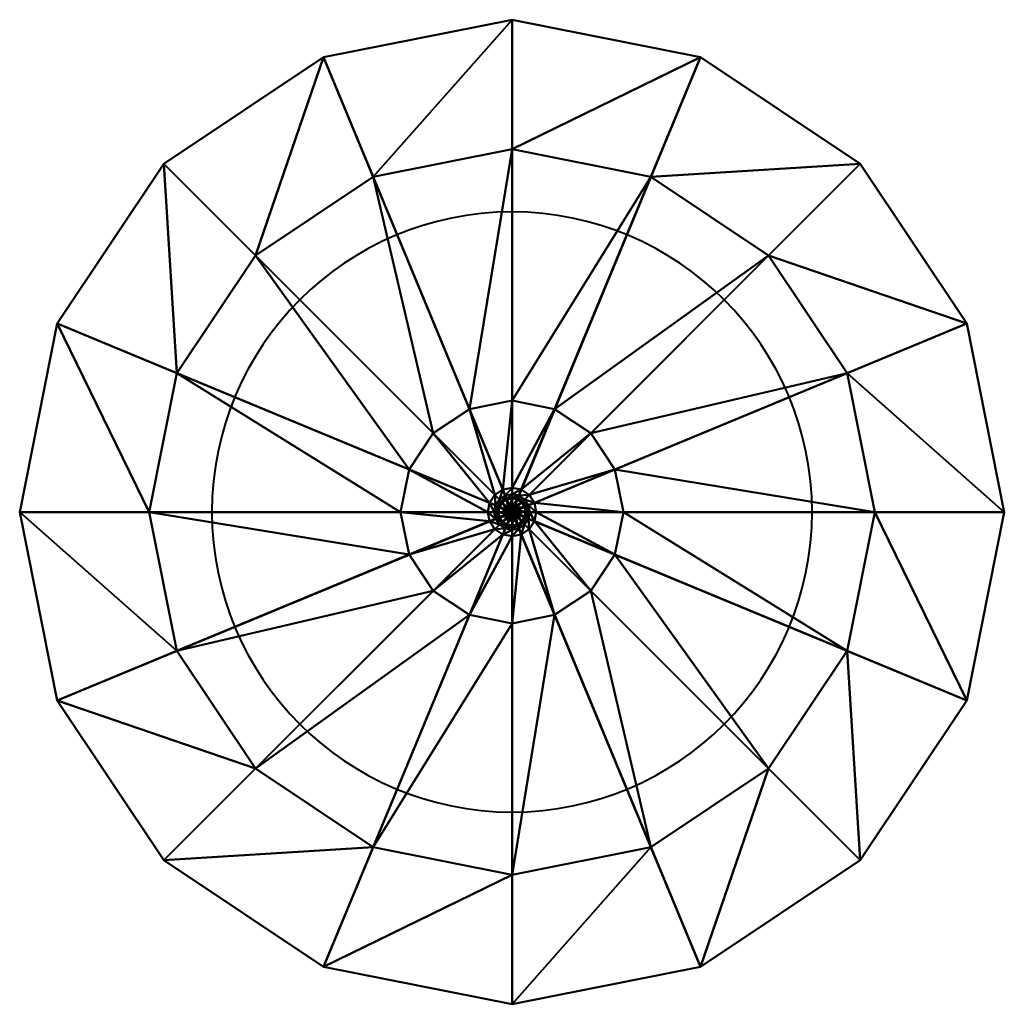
# Model space of a CAD drawing. Header units: millimetres. Extents: x -39.4 to 39.4, y -39.4 to 39.4.
import ezdxf

# ---------------------------------------------------------------- set-up
doc = ezdxf.new("R2010")
doc.units = ezdxf.units.MM
doc.layers.add('A-GENM', color=13, linetype='Continuous', lineweight=30)
doc.layers.add('E-LITE-EQPM', color=33, linetype='Continuous', lineweight=30)

# ---------------------------------------------------------------- blocks, each defined once
blk = doc.blocks.new('6330_PLUSMINUS SOLO_Rotation transformation - 2700K-203783-_3D_')
at = {"layer": 'E-LITE-EQPM', "lineweight": 40, "extrusion": (3.23109e-15, 6.31541e-15, -1)}
blk.add_circle((0, 0, -88.445), 24, dxfattribs=at)
at = {"layer": 'E-LITE-EQPM', "lineweight": 40}
mesh = blk.add_polyface(dxfattribs=at)
corners = [(0, 0, 698.045), (-39.374, 0, 538.494), (-29.015, 0, 252.995), (-8.906, 0, 121.682), (-1.942, 0, 93.781), (-1.431, 0, 91.515), (-1.156, 0, 90.447), (-1.091, 0, 90.004), (-0.466, 0, 89.001), (0, 0, 88.445), (0, 0, 88.445), (0, 0, 88.445), (0, 0, 88.445), (0, 0, 88.445), (0, 0, 88.445), (0, 0, 88.445), (0, 0, 88.445), (0, 0, 88.445), (0, 0, 88.445), (0, 0, 88.445), (0, 0, 88.445), (0, 0, 88.445), (0, 0, 88.445), (0, 0, 88.445), (0, 0, 88.445), (0, 0, 88.445), (0, 0, 88.445), (0, 0, 88.445), (0, 0, 88.445), (0, 0, 88.445), (0, 0, 88.445), (0, 0, 88.445), (0, 0, 88.445), (0, 0, 88.445), (0, 0, 88.445), (0, 0, 88.445), (0, 0, 88.445), (0, 0, 698.045), (-36.377, 15.068, 538.494), (-26.806, 11.103, 252.995), (-8.228, 3.408, 121.682), (-1.794, 0.743, 93.781), (-1.322, 0.548, 91.515), (-1.068, 0.442, 90.447), (-1.008, 0.418, 90.004), (-0.431, 0.178, 89.001), (0, 0, 88.445), (0, 0, 88.445), (0, 0, 88.445), (0, 0, 88.445), (0, 0, 88.445), (0, 0, 88.445), (0, 0, 88.445), (0, 0, 88.445), (0, 0, 88.445), (0, 0, 88.445), (0, 0, 88.445), (0, 0, 88.445), (0, 0, 88.445), (0, 0, 88.445), (0, 0, 88.445), (0, 0, 88.445), (0, 0, 88.445), (0, 0, 88.445), (0, 0, 88.445), (0, 0, 88.445), (0, 0, 88.445), (0, 0, 88.445), (0, 0, 88.445), (0, 0, 88.445), (0, 0, 88.445), (0, 0, 88.445), (0, 0, 88.445), (0, 0, 88.445), (0, 0, 698.045), (-27.842, 27.842, 538.494), (-20.516, 20.516, 252.995), (-6.297, 6.297, 121.682), (-1.373, 1.373, 93.781), (-1.012, 1.012, 91.515), (-0.817, 0.817, 90.447), (-0.772, 0.772, 90.004), (-0.33, 0.33, 89.001), (0, 0, 88.445), (0, 0, 88.445), (0, 0, 88.445), (0, 0, 88.445), (0, 0, 88.445), (0, 0, 88.445), (0, 0, 88.445), (0, 0, 88.445), (0, 0, 88.445), (0, 0, 88.445), (0, 0, 88.445), (0, 0, 88.445), (0, 0, 88.445), (0, 0, 88.445), (0, 0, 88.445), (0, 0, 88.445), (0, 0, 88.445), (0, 0, 88.445), (0, 0, 88.445), (0, 0, 88.445), (0, 0, 88.445), (0, 0, 88.445), (0, 0, 88.445), (0, 0, 88.445), (0, 0, 88.445), (0, 0, 88.445), (0, 0, 88.445), (0, 0, 88.445), (0, 0, 698.045), (-15.068, 36.377, 538.494), (-11.103, 26.806, 252.995), (-3.408, 8.228, 121.682), (-0.743, 1.794, 93.781), (-0.548, 1.322, 91.515), (-0.442, 1.068, 90.447), (-0.418, 1.008, 90.004), (-0.178, 0.431, 89.001), (0, 0, 88.445), (0, 0, 88.445), (0, 0, 88.445), (0, 0, 88.445), (0, 0, 88.445), (0, 0, 88.445), (0, 0, 88.445), (0, 0, 88.445), (0, 0, 88.445), (0, 0, 88.445), (0, 0, 88.445), (0, 0, 88.445), (0, 0, 88.445), (0, 0, 88.445), (0, 0, 88.445), (0, 0, 88.445), (0, 0, 88.445), (0, 0, 88.445), (0, 0, 88.445), (0, 0, 88.445), (0, 0, 88.445), (0, 0, 88.445), (0, 0, 88.445), (0, 0, 88.445), (0, 0, 88.445), (0, 0, 88.445), (0, 0, 88.445), (0, 0, 88.445), (0, 0, 698.045), (0, 39.374, 538.494), (0, 29.015, 252.995), (0, 8.906, 121.682), (0, 1.942, 93.781), (0, 1.431, 91.515), (0, 1.156, 90.447), (0, 1.091, 90.004), (0, 0.466, 89.001), (0, 0, 88.445), (0, 0, 88.445), (0, 0, 88.445), (0, 0, 88.445), (0, 0, 88.445), (0, 0, 88.445), (0, 0, 88.445), (0, 0, 88.445), (0, 0, 88.445), (0, 0, 88.445), (0, 0, 88.445), (0, 0, 88.445), (0, 0, 88.445), (0, 0, 88.445), (0, 0, 88.445), (0, 0, 88.445), (0, 0, 88.445), (0, 0, 88.445), (0, 0, 88.445), (0, 0, 88.445), (0, 0, 88.445), (0, 0, 88.445), (0, 0, 88.445), (0, 0, 88.445), (0, 0, 88.445), (0, 0, 88.445), (0, 0, 88.445), (0, 0, 88.445), (0, 0, 698.045), (15.068, 36.377, 538.494), (11.103, 26.806, 252.995), (3.408, 8.228, 121.682), (0.743, 1.794, 93.781), (0.548, 1.322, 91.515), (0.442, 1.068, 90.447), (0.418, 1.008, 90.004), (0.178, 0.431, 89.001), (0, 0, 88.445), (0, 0, 88.445), (0, 0, 88.445), (0, 0, 88.445), (0, 0, 88.445), (0, 0, 88.445), (0, 0, 88.445), (0, 0, 88.445), (0, 0, 88.445), (0, 0, 88.445), (0, 0, 88.445), (0, 0, 88.445), (0, 0, 88.445), (0, 0, 88.445), (0, 0, 88.445), (0, 0, 88.445), (0, 0, 88.445), (0, 0, 88.445), (0, 0, 88.445), (0, 0, 88.445), (0, 0, 88.445), (0, 0, 88.445), (0, 0, 88.445), (0, 0, 88.445), (0, 0, 88.445), (0, 0, 88.445), (0, 0, 88.445), (0, 0, 88.445), (0, 0, 698.045), (27.842, 27.842, 538.494), (20.516, 20.516, 252.995), (6.297, 6.297, 121.682), (1.373, 1.373, 93.781), (1.012, 1.012, 91.515), (0.817, 0.817, 90.447), (0.772, 0.772, 90.004), (0.33, 0.33, 89.001), (0, 0, 88.445), (0, 0, 88.445), (0, 0, 88.445), (0, 0, 88.445), (0, 0, 88.445), (0, 0, 88.445), (0, 0, 88.445), (0, 0, 88.445), (0, 0, 88.445), (0, 0, 88.445), (0, 0, 88.445), (0, 0, 88.445), (0, 0, 88.445), (0, 0, 88.445), (0, 0, 88.445), (0, 0, 88.445), (0, 0, 88.445), (0, 0, 88.445), (0, 0, 88.445), (0, 0, 88.445), (0, 0, 88.445), (0, 0, 88.445), (0, 0, 88.445), (0, 0, 88.445), (0, 0, 88.445), (0, 0, 88.445), (0, 0, 88.445), (0, 0, 88.445), (0, 0, 698.045), (36.377, 15.068, 538.494), (26.806, 11.103, 252.995), (8.228, 3.408, 121.682), (1.794, 0.743, 93.781), (1.322, 0.548, 91.515), (1.068, 0.442, 90.447), (1.008, 0.418, 90.004), (0.431, 0.178, 89.001), (0, 0, 88.445), (0, 0, 88.445), (0, 0, 88.445), (0, 0, 88.445), (0, 0, 88.445), (0, 0, 88.445), (0, 0, 88.445), (0, 0, 88.445), (0, 0, 88.445), (0, 0, 88.445), (0, 0, 88.445), (0, 0, 88.445), (0, 0, 88.445), (0, 0, 88.445), (0, 0, 88.445), (0, 0, 88.445), (0, 0, 88.445), (0, 0, 88.445), (0, 0, 88.445), (0, 0, 88.445), (0, 0, 88.445), (0, 0, 88.445), (0, 0, 88.445), (0, 0, 88.445), (0, 0, 88.445), (0, 0, 88.445), (0, 0, 88.445), (0, 0, 88.445), (0, 0, 698.045), (39.374, 0, 538.494), (29.015, 0, 252.995), (8.906, 0, 121.682), (1.942, 0, 93.781), (1.431, 0, 91.515), (1.156, 0, 90.447), (1.091, 0, 90.004), (0.466, 0, 89.001), (0, 0, 88.445), (0, 0, 88.445), (0, 0, 88.445), (0, 0, 88.445), (0, 0, 88.445), (0, 0, 88.445), (0, 0, 88.445), (0, 0, 88.445), (0, 0, 88.445), (0, 0, 88.445), (0, 0, 88.445), (0, 0, 88.445), (0, 0, 88.445), (0, 0, 88.445), (0, 0, 88.445), (0, 0, 88.445), (0, 0, 88.445), (0, 0, 88.445), (0, 0, 88.445), (0, 0, 88.445), (0, 0, 88.445), (0, 0, 88.445), (0, 0, 88.445), (0, 0, 88.445), (0, 0, 88.445), (0, 0, 88.445), (0, 0, 88.445), (0, 0, 88.445), (0, 0, 698.045), (36.377, -15.068, 538.494), (26.806, -11.103, 252.995), (8.228, -3.408, 121.682), (1.794, -0.743, 93.781), (1.322, -0.548, 91.515), (1.068, -0.442, 90.447), (1.008, -0.418, 90.004), (0.431, -0.178, 89.001), (0, 0, 88.445), (0, 0, 88.445), (0, 0, 88.445), (0, 0, 88.445), (0, 0, 88.445), (0, 0, 88.445), (0, 0, 88.445), (0, 0, 88.445), (0, 0, 88.445), (0, 0, 88.445), (0, 0, 88.445), (0, 0, 88.445), (0, 0, 88.445), (0, 0, 88.445), (0, 0, 88.445), (0, 0, 88.445), (0, 0, 88.445), (0, 0, 88.445), (0, 0, 88.445), (0, 0, 88.445), (0, 0, 88.445), (0, 0, 88.445), (0, 0, 88.445), (0, 0, 88.445), (0, 0, 88.445), (0, 0, 88.445), (0, 0, 88.445), (0, 0, 88.445), (0, 0, 698.045), (27.842, -27.842, 538.494), (20.516, -20.516, 252.995), (6.297, -6.297, 121.682), (1.373, -1.373, 93.781), (1.012, -1.012, 91.515), (0.817, -0.817, 90.447), (0.772, -0.772, 90.004), (0.33, -0.33, 89.001), (0, 0, 88.445), (0, 0, 88.445), (0, 0, 88.445), (0, 0, 88.445), (0, 0, 88.445), (0, 0, 88.445), (0, 0, 88.445), (0, 0, 88.445), (0, 0, 88.445), (0, 0, 88.445), (0, 0, 88.445), (0, 0, 88.445), (0, 0, 88.445), (0, 0, 88.445), (0, 0, 88.445), (0, 0, 88.445), (0, 0, 88.445), (0, 0, 88.445), (0, 0, 88.445), (0, 0, 88.445), (0, 0, 88.445), (0, 0, 88.445), (0, 0, 88.445), (0, 0, 88.445), (0, 0, 88.445), (0, 0, 88.445), (0, 0, 88.445), (0, 0, 88.445), (0, 0, 698.045), (15.068, -36.377, 538.494), (11.103, -26.806, 252.995), (3.408, -8.228, 121.682), (0.743, -1.794, 93.781), (0.548, -1.322, 91.515), (0.442, -1.068, 90.447), (0.418, -1.008, 90.004), (0.178, -0.431, 89.001), (0, 0, 88.445), (0, 0, 88.445), (0, 0, 88.445), (0, 0, 88.445), (0, 0, 88.445), (0, 0, 88.445), (0, 0, 88.445), (0, 0, 88.445), (0, 0, 88.445), (0, 0, 88.445), (0, 0, 88.445), (0, 0, 88.445), (0, 0, 88.445), (0, 0, 88.445), (0, 0, 88.445), (0, 0, 88.445), (0, 0, 88.445), (0, 0, 88.445), (0, 0, 88.445), (0, 0, 88.445), (0, 0, 88.445), (0, 0, 88.445), (0, 0, 88.445), (0, 0, 88.445), (0, 0, 88.445), (0, 0, 88.445), (0, 0, 88.445), (0, 0, 88.445), (0, 0, 698.045), (0, -39.374, 538.494), (0, -29.015, 252.995), (0, -8.906, 121.682), (0, -1.942, 93.781), (0, -1.431, 91.515), (0, -1.156, 90.447), (0, -1.091, 90.004), (0, -0.466, 89.001), (0, 0, 88.445), (0, 0, 88.445), (0, 0, 88.445), (0, 0, 88.445), (0, 0, 88.445), (0, 0, 88.445), (0, 0, 88.445), (0, 0, 88.445), (0, 0, 88.445), (0, 0, 88.445), (0, 0, 88.445), (0, 0, 88.445), (0, 0, 88.445), (0, 0, 88.445), (0, 0, 88.445), (0, 0, 88.445), (0, 0, 88.445), (0, 0, 88.445), (0, 0, 88.445), (0, 0, 88.445), (0, 0, 88.445), (0, 0, 88.445), (0, 0, 88.445), (0, 0, 88.445), (0, 0, 88.445), (0, 0, 88.445), (0, 0, 88.445), (0, 0, 88.445), (0, 0, 698.045), (-15.068, -36.377, 538.494), (-11.103, -26.806, 252.995), (-3.408, -8.228, 121.682), (-0.743, -1.794, 93.781), (-0.548, -1.322, 91.515), (-0.442, -1.068, 90.447), (-0.418, -1.008, 90.004), (-0.178, -0.431, 89.001), (0, 0, 88.445), (0, 0, 88.445), (0, 0, 88.445), (0, 0, 88.445), (0, 0, 88.445), (0, 0, 88.445), (0, 0, 88.445), (0, 0, 88.445), (0, 0, 88.445), (0, 0, 88.445), (0, 0, 88.445), (0, 0, 88.445), (0, 0, 88.445), (0, 0, 88.445), (0, 0, 88.445), (0, 0, 88.445), (0, 0, 88.445), (0, 0, 88.445), (0, 0, 88.445), (0, 0, 88.445), (0, 0, 88.445), (0, 0, 88.445), (0, 0, 88.445), (0, 0, 88.445), (0, 0, 88.445), (0, 0, 88.445), (0, 0, 88.445), (0, 0, 88.445), (0, 0, 698.045), (-27.842, -27.842, 538.494), (-20.516, -20.516, 252.995), (-6.297, -6.297, 121.682), (-1.373, -1.373, 93.781), (-1.012, -1.012, 91.515), (-0.817, -0.817, 90.447), (-0.772, -0.772, 90.004), (-0.33, -0.33, 89.001), (0, 0, 88.445), (0, 0, 88.445), (0, 0, 88.445), (0, 0, 88.445), (0, 0, 88.445), (0, 0, 88.445), (0, 0, 88.445), (0, 0, 88.445), (0, 0, 88.445), (0, 0, 88.445), (0, 0, 88.445), (0, 0, 88.445), (0, 0, 88.445), (0, 0, 88.445), (0, 0, 88.445), (0, 0, 88.445), (0, 0, 88.445), (0, 0, 88.445), (0, 0, 88.445), (0, 0, 88.445), (0, 0, 88.445), (0, 0, 88.445), (0, 0, 88.445), (0, 0, 88.445), (0, 0, 88.445), (0, 0, 88.445), (0, 0, 88.445), (0, 0, 88.445), (0, 0, 698.045), (-36.377, -15.068, 538.494), (-26.806, -11.103, 252.995), (-8.228, -3.408, 121.682), (-1.794, -0.743, 93.781), (-1.322, -0.548, 91.515), (-1.068, -0.442, 90.447), (-1.008, -0.418, 90.004), (-0.431, -0.178, 89.001), (0, 0, 88.445), (0, 0, 88.445), (0, 0, 88.445), (0, 0, 88.445), (0, 0, 88.445), (0, 0, 88.445), (0, 0, 88.445), (0, 0, 88.445), (0, 0, 88.445), (0, 0, 88.445), (0, 0, 88.445), (0, 0, 88.445), (0, 0, 88.445), (0, 0, 88.445), (0, 0, 88.445), (0, 0, 88.445), (0, 0, 88.445), (0, 0, 88.445), (0, 0, 88.445), (0, 0, 88.445), (0, 0, 88.445), (0, 0, 88.445), (0, 0, 88.445), (0, 0, 88.445), (0, 0, 88.445), (0, 0, 88.445), (0, 0, 88.445), (0, 0, 88.445)]
mesh.append_faces([[corners[k] for k in face] for face in [(1, 38, 37), (1, 2, 38), (2, 39, 38), (2, 3, 39), (3, 40, 39), (3, 4, 40), (4, 41, 40), (4, 5, 41), (5, 42, 41), (5, 6, 42), (6, 43, 42), (6, 7, 43), (7, 44, 43), (7, 8, 44), (8, 45, 44), (8, 9, 45), (38, 75, 74), (38, 39, 75), (39, 76, 75), (39, 40, 76), (40, 77, 76), (40, 41, 77), (41, 78, 77), (41, 42, 78), (42, 79, 78), (42, 43, 79), (43, 80, 79), (43, 44, 80), (44, 81, 80), (44, 45, 81), (45, 82, 81), (45, 46, 82), (75, 112, 111), (75, 76, 112), (76, 113, 112), (76, 77, 113), (77, 114, 113), (77, 78, 114), (78, 115, 114), (78, 79, 115), (79, 116, 115), (79, 80, 116), (80, 117, 116), (80, 81, 117), (81, 118, 117), (81, 82, 118), (82, 119, 118), (82, 83, 119), (112, 149, 148), (112, 113, 149), (113, 150, 149), (113, 114, 150), (114, 151, 150), (114, 115, 151), (115, 152, 151), (115, 116, 152), (116, 153, 152), (116, 117, 153), (117, 154, 153), (117, 118, 154), (118, 155, 154), (118, 119, 155), (119, 156, 155), (119, 120, 156), (149, 186, 185), (149, 150, 186), (150, 187, 186), (150, 151, 187), (151, 188, 187), (151, 152, 188), (152, 189, 188), (152, 153, 189), (153, 190, 189), (153, 154, 190), (154, 191, 190), (154, 155, 191), (155, 192, 191), (155, 156, 192), (156, 193, 192), (156, 157, 193), (186, 223, 222), (186, 187, 223), (187, 224, 223), (187, 188, 224), (188, 225, 224), (188, 189, 225), (189, 226, 225), (189, 190, 226), (190, 227, 226), (190, 191, 227), (191, 228, 227), (191, 192, 228), (192, 229, 228), (192, 193, 229), (193, 230, 229), (193, 194, 230), (223, 260, 259), (223, 224, 260), (224, 261, 260), (224, 225, 261), (225, 262, 261), (225, 226, 262), (226, 263, 262), (226, 227, 263), (227, 264, 263), (227, 228, 264), (228, 265, 264), (228, 229, 265), (229, 266, 265), (229, 230, 266), (230, 267, 266), (230, 231, 267), (260, 297, 296), (260, 261, 297), (261, 298, 297), (261, 262, 298), (262, 299, 298), (262, 263, 299), (263, 300, 299), (263, 264, 300), (264, 301, 300), (264, 265, 301), (265, 302, 301), (265, 266, 302), (266, 303, 302), (266, 267, 303), (267, 304, 303), (267, 268, 304), (297, 334, 333), (297, 298, 334), (298, 335, 334), (298, 299, 335), (299, 336, 335), (299, 300, 336), (300, 337, 336), (300, 301, 337), (301, 338, 337), (301, 302, 338), (302, 339, 338), (302, 303, 339), (303, 340, 339), (303, 304, 340), (304, 341, 340), (304, 305, 341), (334, 371, 370), (334, 335, 371), (335, 372, 371), (335, 336, 372), (336, 373, 372), (336, 337, 373), (337, 374, 373), (337, 338, 374), (338, 375, 374), (338, 339, 375), (339, 376, 375), (339, 340, 376), (340, 377, 376), (340, 341, 377), (341, 378, 377), (341, 342, 378), (371, 408, 407), (371, 372, 408), (372, 409, 408), (372, 373, 409), (373, 410, 409), (373, 374, 410), (374, 411, 410), (374, 375, 411), (375, 412, 411), (375, 376, 412), (376, 413, 412), (376, 377, 413), (377, 414, 413), (377, 378, 414), (378, 415, 414), (378, 379, 415), (408, 445, 444), (408, 409, 445), (409, 446, 445), (409, 410, 446), (410, 447, 446), (410, 411, 447), (411, 448, 447), (411, 412, 448), (412, 449, 448), (412, 413, 449), (413, 450, 449), (413, 414, 450), (414, 451, 450), (414, 415, 451), (415, 452, 451), (415, 416, 452), (445, 482, 481), (445, 446, 482), (446, 483, 482), (446, 447, 483), (447, 484, 483), (447, 448, 484), (448, 485, 484), (448, 449, 485), (449, 486, 485), (449, 450, 486), (450, 487, 486), (450, 451, 487), (451, 488, 487), (451, 452, 488), (452, 489, 488), (452, 453, 489), (482, 519, 518), (482, 483, 519), (483, 520, 519), (483, 484, 520), (484, 521, 520), (484, 485, 521), (485, 522, 521), (485, 486, 522), (486, 523, 522), (486, 487, 523), (487, 524, 523), (487, 488, 524), (488, 525, 524), (488, 489, 525), (489, 526, 525), (489, 490, 526), (519, 556, 555), (519, 520, 556), (520, 557, 556), (520, 521, 557), (521, 558, 557), (521, 522, 558), (522, 559, 558), (522, 523, 559), (523, 560, 559), (523, 524, 560), (524, 561, 560), (524, 525, 561), (525, 562, 561), (525, 526, 562), (526, 563, 562), (526, 527, 563), (556, 1, 0), (556, 557, 1), (557, 2, 1), (557, 558, 2), (558, 3, 2), (558, 559, 3), (559, 4, 3), (559, 560, 4), (560, 5, 4), (560, 561, 5), (561, 6, 5), (561, 562, 6), (562, 7, 6), (562, 563, 7), (563, 8, 7), (563, 564, 8)]])

msp = doc.modelspace()

# ---------------------------------------------------------------- block references
at = {"layer": 'A-GENM', "lineweight": 40}
msp.add_blockref('6330_PLUSMINUS SOLO_Rotation transformation - 2700K-203783-_3D_', (0, 0), dxfattribs=at)

doc.saveas('drawing.dxf')
